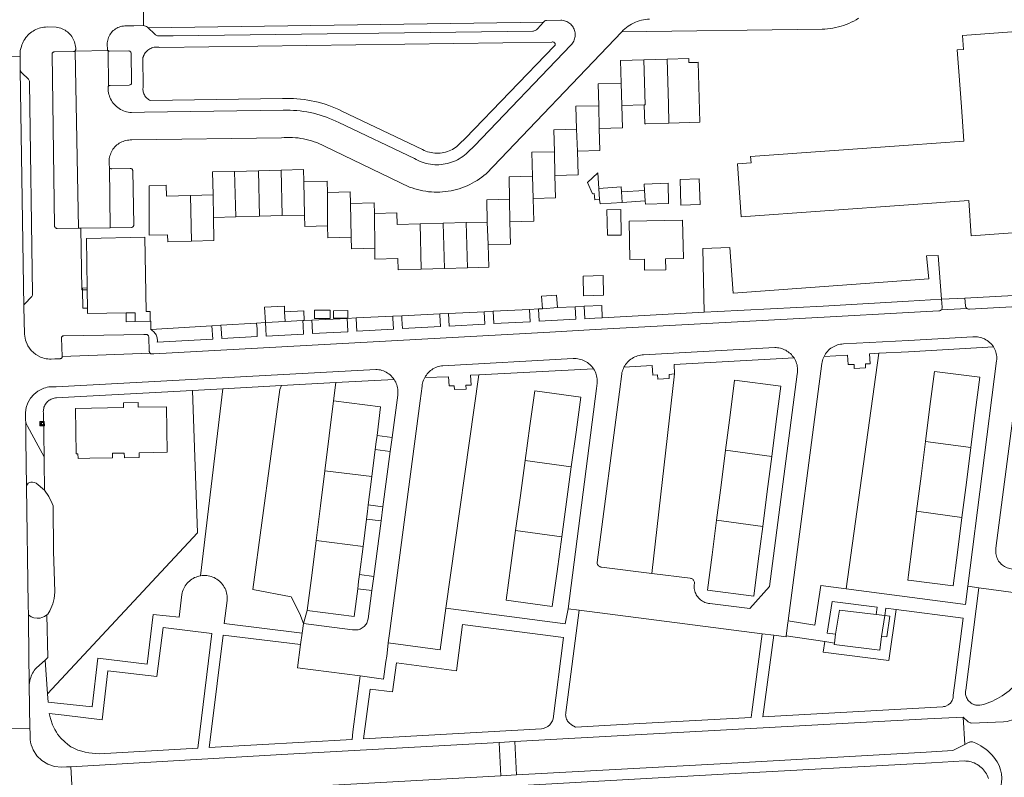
# Model space of a CAD drawing. Header units: metres. Extents: x 89888 to 94270, y 464165 to 468904.
# Tile 145 of 256: x 92305 to 92521, y 466490 to 466656. Entities that reach past the tile are written whole.
import ezdxf

# ---------------------------------------------------------------- set-up
doc = ezdxf.new("R2010")
doc.units = ezdxf.units.M
doc.layers.get('0').update_dxf_attribs({"linetype": 'CONTINUOUS'})
for name, color, linetype, lineweight in [('B_BEBOUWINGSGRENS_0', 251, 'CONTINUOUS', 13), ('B_LUIFEL_1', 251, 'CONTINUOUS', 13), ('B_TUSSENMUUR_0', 251, 'CONTINUOUS', 13), ('Q_TELECOM_KAST_0', 251, 'CONTINUOUS', 13), ('T_CULTUURGRENS_0', 251, 'CONTINUOUS', 13), ('V_WEGGRENS_0', 251, 'CONTINUOUS', 13)]:
    doc.layers.add(name, color=color, linetype=linetype, lineweight=lineweight)

# ---------------------------------------------------------------- blocks, each defined once
blk = doc.blocks.new('Q_TELECOM_KAST')
for points in [[(-0.5, 0.5), (0.5, 0.5), (0.5, -0.5), (-0.5, -0.5)], [(-0.26, 0.26), (0.25, 0.26), (0.25, 0.19), (-0.26, 0.19)], [(-0.26, 0.11), (0.25, 0.11), (0.25, -0.33), (-0.26, -0.33)]]:
    blk.add_lwpolyline(points, close=True)
blk.add_lwpolyline([(-0.44, 0.46), (0.44, 0.46, -0.414214), (0.46, 0.44), (0.46, -0.44, -0.414214), (0.44, -0.46), (-0.44, -0.46, -0.414214), (-0.46, -0.44), (-0.46, 0.44), (-0.46, 0.44), (-0.46, 0.45), (-0.46, 0.45), (-0.46, 0.45), (-0.46, 0.45), (-0.46, 0.45), (-0.46, 0.45), (-0.46, 0.46), (-0.46, 0.46), (-0.46, 0.46), (-0.45, 0.46), (-0.45, 0.46), (-0.45, 0.46), (-0.45, 0.46), (-0.45, 0.46), (-0.45, 0.46), (-0.44, 0.46), (-0.44, 0.46)], format="xyb")
blk.add_circle((-0.18, -0.03), 0.0354)

msp = doc.modelspace()

# ---------------------------------------------------------------- linework, layer by layer
at = {"layer": 'B_BEBOUWINGSGRENS_0'}
for p, q in [((92446.98, 466647.75), (92441.88, 466647.62)), ((92437.01, 466637.58), (92441.94, 466637.72)), ((92357.18, 466623.22), (92351.95, 466623.08)), ((92362.17, 466623.34), (92357.18, 466623.22)), ((92441.99, 466618.89), (92436.98, 466618.58)), ((92347.25, 466617.92), (92342.28, 466617.79)), ((92437.12, 466616.28), (92442.12, 466616.59)), ((92436.78, 466614.73), (92433.76, 466614.68)), ((92347.29, 466612.96), (92352.22, 466613.09)), ((92352.22, 466613.09), (92357.41, 466613.24)), ((92357.41, 466613.24), (92362.38, 466613.37)), ((92362.38, 466613.37), (92367.29, 466613.51)), ((92407.47, 466611.97), (92402.86, 466611.85)), ((92397.79, 466611.72), (92392.73, 466611.59)), ((92402.86, 466611.85), (92397.79, 466611.72)), ((92319.56, 466597.48), (92319.4, 466608.38)), ((92392.97, 466601.62), (92398.06, 466601.76)), ((92398.06, 466601.76), (92403.15, 466601.9)), ((92428.54, 466600.1), (92428.64, 466595.77)), ((92319.56, 466597.07), (92319.56, 466597.48)), ((92319.62, 466593.07), (92319.56, 466597.07)), ((92419.58, 466592.91), (92419.35, 466595.65)), ((92369.49, 466592.59), (92369.5, 466590.76)), ((92373.65, 466592.5), (92373.67, 466590.82)), ((92422.91, 466593.18), (92419.58, 466592.91)), ((92366.96, 466590.33), (92363.06, 466590.12)), ((92367.25, 466590.34), (92366.96, 466590.33)), ((92333.44, 466590.2), (92330.13, 466590.09)), ((92358.76, 466589.9), (92358.71, 466589.9)), ((92363.06, 466590.12), (92358.76, 466589.9)), ((92382.85, 466561.99), (92382.1, 466556.05)), ((92370.82, 466549.67), (92371.78, 466557.34)), ((92382.1, 466556.05), (92381.32, 466549.84)), ((92369.86, 466542), (92370.82, 466549.67)), ((92380.93, 466546.72), (92380.17, 466540.7)), ((92380.17, 466540.7), (92379.4, 466534.52))]:
    msp.add_line(p, q, dxfattribs=at)
for points in [[(92548.27, 466611.41), (92513.79, 466608.93), (92513.23, 466616.71), (92500, 466615.76), (92463.23, 466613.12), (92462.4, 466624.73), (92465.43, 466624.95), (92465.32, 466626.39), (92500, 466628.88), (92512.16, 466629.76), (92511.62, 466637.26), (92511.06, 466645.06), (92510.73, 466649.78), (92512.11, 466649.89), (92511.89, 466652.96), (92522.71, 466653.73)], [(92441.88, 466647.62), (92436.76, 466647.48), (92436.89, 466642.48)], [(92453.76, 466647.05), (92453.59, 466647.04), (92451.75, 466646.99), (92451.73, 466647.87), (92446.98, 466647.75)], [(92447.37, 466633.69), (92454.13, 466633.88), (92453.76, 466647.05)], [(92436.89, 466642.48), (92431.86, 466642.35), (92431.99, 466637.52)], [(92431.99, 466637.52), (92426.94, 466637.39), (92427.07, 466632.35)], [(92432.07, 466632.52), (92437.15, 466632.66), (92437.01, 466637.58)], [(92441.94, 466637.72), (92442.05, 466633.54), (92442.29, 466633.55), (92447.37, 466633.69)], [(92427.07, 466632.35), (92422.1, 466632.22), (92422.22, 466627.41)], [(92427.27, 466627.52), (92432.21, 466627.66), (92432.07, 466632.52)], [(92422.22, 466627.41), (92417.29, 466627.29), (92417.43, 466622.03)], [(92422.32, 466622.22), (92427.41, 466622.36), (92427.27, 466627.52)], [(92351.95, 466623.08), (92347.12, 466622.96), (92347.25, 466617.92)], [(92367.15, 466620.84), (92367.08, 466623.47), (92362.17, 466623.34)], [(92431.96, 466619.35), (92431.74, 466622.74), (92429.5, 466620.68), (92430.59, 466618.19), (92430.95, 466618.23), (92431.07, 466616.86), (92432.14, 466616.94)], [(92372.33, 466618.46), (92372.26, 466620.97), (92367.15, 466620.84)], [(92417.43, 466622.03), (92412.24, 466621.9), (92412.37, 466617)], [(92417.58, 466617.14), (92422.46, 466617.27), (92422.32, 466622.22)], [(92454.2, 466615.81), (92454.03, 466621.43), (92449.82, 466621.3)], [(92449.82, 466621.3), (92449.99, 466615.69), (92454.2, 466615.81)], [(92342.28, 466617.79), (92337.01, 466617.65), (92336.94, 466620.04), (92333.16, 466619.94), (92333.22, 466609.05), (92337.24, 466609.12), (92337.29, 466607.6), (92342.49, 466607.74)], [(92377.44, 466616.07), (92377.38, 466618.59), (92372.33, 466618.46)], [(92436.98, 466618.58), (92436.91, 466619.68), (92431.96, 466619.35)], [(92442.12, 466616.59), (92442.2, 466615.88), (92447.28, 466616.01), (92447.19, 466620.47), (92441.9, 466620.25), (92441.99, 466618.89)], [(92412.37, 466617), (92407.35, 466616.87), (92407.47, 466611.97)], [(92412.44, 466612), (92417.72, 466612.15), (92417.58, 466617.14)], [(92432.14, 466616.94), (92432.24, 466615.97), (92437.12, 466616.28)], [(92382.66, 466613.86), (92382.6, 466616.2), (92377.44, 466616.07)], [(92433.76, 466614.68), (92433.86, 466609.06), (92436.88, 466609.11), (92436.78, 466614.73)], [(92342.49, 466607.74), (92347.43, 466607.88), (92347.29, 466612.96)], [(92367.29, 466613.51), (92367.35, 466610.96), (92372.38, 466611.1)], [(92392.73, 466611.59), (92387.66, 466611.46), (92387.6, 466613.99), (92382.66, 466613.86)], [(92407.69, 466607.01), (92412.58, 466607.14), (92412.44, 466612)], [(92450.57, 466603.98), (92450.39, 466612.37), (92438.62, 466612.15)], [(92438.62, 466612.15), (92438.78, 466603.77), (92441.98, 466603.81), (92442.04, 466601.41), (92446.7, 466601.5), (92446.65, 466603.9), (92450.57, 466603.98)], [(92372.38, 466611.1), (92372.45, 466608.48), (92377.58, 466608.62)], [(92319.4, 466608.38), (92332.25, 466608.62), (92332.56, 466592.33), (92333.4, 466592.35), (92333.42, 466591.38), (92333.44, 466590.2)], [(92377.58, 466608.62), (92377.65, 466606.09), (92382.74, 466606.23)], [(92382.74, 466606.23), (92382.8, 466603.81), (92387.83, 466603.95), (92387.89, 466601.48), (92392.97, 466601.62)], [(92403.15, 466601.9), (92407.83, 466602.03), (92407.69, 466607.01)], [(92428.64, 466595.77), (92433.03, 466595.87), (92432.93, 466600.21), (92428.54, 466600.1)], [(92419.35, 466595.65), (92422.69, 466595.93), (92422.91, 466593.18)], [(92328.1, 466591.99), (92319.64, 466591.88), (92319.62, 466593.07)], [(92358.71, 466589.9), (92358.53, 466593.28), (92362.89, 466593.51), (92362.95, 466592.28)], [(92362.95, 466592.28), (92367.14, 466592.5), (92367.25, 466590.34)], [(92369.5, 466590.76), (92372.95, 466590.77), (92372.94, 466592.61), (92369.49, 466592.59)], [(92373.67, 466590.82), (92376.86, 466590.85), (92376.84, 466592.54), (92373.65, 466592.5)], [(92330.13, 466590.09), (92330.1, 466592.01), (92328.1, 466591.99)], [(92513.69, 466562.44), (92514.67, 466570.12), (92515.66, 466577.89), (92505.7, 466579.16), (92504.72, 466571.48), (92503.74, 466563.8)], [(92469.97, 466560.49), (92470.96, 466568.16), (92471.95, 466575.92), (92461.79, 466577.23), (92460.81, 466569.55), (92459.82, 466561.87)], [(92425.93, 466558.19), (92426.98, 466565.85), (92428.02, 466573.52), (92417.88, 466574.91), (92416.83, 466567.24), (92415.79, 466559.57)], [(92320.12, 466560.07), (92325.12, 466560.15), (92325.12, 466560.24), (92325.1, 466561.18), (92327.73, 466561.23), (92327.74, 466560.33), (92327.75, 466560.21), (92331.01, 466560.26), (92331, 466560.44), (92330.99, 466561.28), (92337.15, 466561.39), (92336.97, 466571.39), (92330.8, 466571.28), (92330.79, 466572.31), (92327.53, 466572.26), (92327.54, 466571.22), (92316.98, 466571.04), (92317.15, 466561.04), (92317.55, 466561.05), (92317.57, 466560.02), (92320.12, 466560.07)], [(92371.78, 466557.34), (92372.75, 466565.02), (92373.71, 466572.69)], [(92373.71, 466572.69), (92384.03, 466571.39), (92383.24, 466565.11)], [(92383.24, 466565.11), (92383.06, 466563.72), (92382.85, 466561.99)], [(92503.74, 466563.8), (92502.76, 466556.12), (92501.78, 466548.45)], [(92511.73, 466547.09), (92512.71, 466554.77), (92513.69, 466562.44)], [(92459.82, 466561.87), (92458.84, 466554.2), (92457.85, 466546.52)], [(92468, 466545.13), (92468.99, 466552.81), (92469.97, 466560.49)], [(92415.79, 466559.57), (92414.74, 466551.9), (92413.69, 466544.23)], [(92423.84, 466542.85), (92424.88, 466550.52), (92425.93, 466558.19)], [(92381.32, 466549.84), (92381.14, 466548.37), (92380.93, 466546.72)], [(92501.78, 466548.45), (92500.8, 466540.77), (92500, 466534.47), (92499.85, 466533.32), (92500, 466533.3), (92509.82, 466532.05), (92510.75, 466539.41), (92511.73, 466547.09)], [(92457.85, 466546.52), (92456.87, 466538.84), (92455.88, 466531.12), (92466.03, 466529.82), (92467.01, 466537.45), (92468, 466545.13)], [(92413.69, 466544.23), (92412.65, 466536.56), (92411.6, 466528.89), (92421.74, 466527.51), (92422.79, 466535.18), (92423.84, 466542.85)], [(92367.93, 466526.65), (92368.89, 466534.33), (92369.86, 466542)], [(92379.4, 466534.52), (92379.21, 466533.03), (92379.01, 466531.44)], [(92379.01, 466531.44), (92378.24, 466525.35), (92367.93, 466526.65)]]:
    msp.add_lwpolyline(points, dxfattribs=at)
at = {"layer": 'B_LUIFEL_1'}
for points in [[(92319.56, 466597.48), (92318.52, 466597.43), (92318.53, 466597.08)], [(92318.53, 466597.08), (92318.58, 466593.04), (92319.62, 466593.07)], [(92328.1, 466591.99), (92328.12, 466590.07), (92330.13, 466590.09)]]:
    msp.add_lwpolyline(points, dxfattribs=at)
at = {"layer": 'B_TUSSENMUUR_0'}
for p, q in [((92436.89, 466642.48), (92437.01, 466637.58)), ((92431.99, 466637.52), (92432.07, 466632.52)), ((92427.07, 466632.35), (92427.27, 466627.52)), ((92422.22, 466627.41), (92422.32, 466622.22)), ((92351.95, 466623.08), (92352.22, 466613.09)), ((92357.18, 466623.22), (92357.41, 466613.24)), ((92362.17, 466623.34), (92362.38, 466613.37)), ((92367.15, 466620.84), (92367.29, 466613.51)), ((92417.43, 466622.03), (92417.58, 466617.14)), ((92372.33, 466618.46), (92372.38, 466611.1)), ((92431.96, 466619.35), (92432.14, 466616.94)), ((92436.98, 466618.58), (92437.12, 466616.28)), ((92441.99, 466618.89), (92442.12, 466616.59)), ((92342.28, 466617.79), (92342.49, 466607.74)), ((92347.25, 466617.92), (92347.29, 466612.96)), ((92412.37, 466617), (92412.44, 466612)), ((92377.44, 466616.07), (92377.58, 466608.62)), ((92382.66, 466613.86), (92382.74, 466606.23)), ((92407.47, 466611.97), (92407.69, 466607.01)), ((92392.73, 466611.59), (92392.97, 466601.62)), ((92397.79, 466611.72), (92398.06, 466601.76)), ((92402.86, 466611.85), (92403.15, 466601.9)), ((92362.95, 466592.28), (92363.06, 466590.12)), ((92503.74, 466563.8), (92513.69, 466562.44)), ((92459.82, 466561.87), (92469.97, 466560.49)), ((92415.79, 466559.57), (92425.93, 466558.19)), ((92371.78, 466557.34), (92382.1, 466556.05)), ((92501.78, 466548.45), (92511.73, 466547.09)), ((92468, 466545.13), (92457.85, 466546.52)), ((92413.69, 466544.23), (92423.84, 466542.85)), ((92369.86, 466542), (92380.17, 466540.7))]:
    msp.add_line(p, q, dxfattribs=at)
for points in [[(92441.88, 466647.62), (92442.17, 466637.72), (92441.94, 466637.72)], [(92447.37, 466633.69), (92447.26, 466637.86), (92446.98, 466647.75)]]:
    msp.add_lwpolyline(points, dxfattribs=at)
at = {"layer": 'T_CULTUURGRENS_0'}
for p, q in [((92486.3, 466531.41), (92493.52, 466583.13)), ((92405.59, 466578.41), (92398.37, 466527.17)), ((92443.61, 466534.78), (92448.6, 466578.6)), ((92349.36, 466575.33), (92344.47, 466534.28)), ((92374.21, 466576.69), (92373.71, 466572.69)), ((92367.93, 466526.65), (92367.08, 466523.81))]:
    msp.add_line(p, q, dxfattribs=at)
for points in [[(92362.26, 466576.03), (92361.92, 466575.21), (92355.99, 466531.24), (92364.41, 466529.68), (92366.28, 466525.94), (92367.08, 466523.81)], [(92481.62, 466519.82), (92481.28, 466517.51), (92495.71, 466515.66), (92497.29, 466526.85)]]:
    msp.add_lwpolyline(points, dxfattribs=at)
at = {"layer": 'V_WEGGRENS_0'}
for p, q in [((92331.96, 466655.1), (92331.86, 466662.09)), ((92332.99, 466654.64), (92419.85, 466655.9)), ((92316.9, 466649.52), (92324.16, 466649.62)), ((92317.66, 466610.64), (92316.9, 466649.52)), ((92324.16, 466649.62), (92324.29, 466641.85)), ((92298.83, 466648.3), (92304.83, 466648.39)), ((92304.83, 466648.39), (92304.86, 466645.41)), ((92304.86, 466645.41), (92305.63, 466593.34)), ((92324.46, 466624.02), (92324.62, 466610.71)), ((92318.17, 466610.65), (92317.66, 466610.64)), ((92318.17, 466610.65), (92324.62, 466610.71)), ((92319.56, 466597.07), (92318.53, 466597.08)), ((92546.93, 466597.09), (92512.4, 466595.22)), ((92512.4, 466595.22), (92507.28, 466594.99)), ((92408.74, 466592.38), (92416.77, 466592.77)), ((92418.7, 466592.87), (92416.77, 466592.77)), ((92418.7, 466592.87), (92419.58, 466592.91)), ((92422.91, 466593.18), (92426.81, 466593.36)), ((92428.77, 466593.46), (92426.81, 466593.36)), ((92428.77, 466593.46), (92432.61, 466593.64)), ((92432.61, 466593.64), (92432.74, 466590.92)), ((92507.22, 466592.7), (92512.84, 466593)), ((92368.93, 466590.42), (92367.25, 466590.34)), ((92368.93, 466590.42), (92376.7, 466590.81)), ((92378.67, 466590.9), (92376.7, 466590.81)), ((92378.67, 466590.9), (92386.71, 466591.3)), ((92388.69, 466591.39), (92386.71, 466591.3)), ((92388.69, 466591.39), (92397.02, 466591.8)), ((92398.98, 466591.9), (92397.02, 466591.8)), ((92398.98, 466591.9), (92406.8, 466592.28)), ((92408.74, 466592.38), (92406.8, 466592.28)), ((92432.74, 466590.92), (92431.11, 466590.84)), ((92455.13, 466592.15), (92432.74, 466590.92)), ((92333.55, 466588.34), (92346.99, 466589.17)), ((92348.93, 466589.29), (92346.99, 466589.17)), ((92348.93, 466589.29), (92356.8, 466589.78)), ((92358.71, 466589.9), (92356.8, 466589.78)), ((92314.08, 466582.46), (92333.38, 466583.17)), ((92448.55, 466580.7), (92474.85, 466582.11)), ((92481.46, 466582.46), (92486.61, 466582.74)), ((92491.42, 466583.01), (92493.52, 466583.13)), ((92405.59, 466578.41), (92430.83, 466579.71)), ((92437.5, 466580.09), (92443.71, 466580.45)), ((92448.6, 466578.6), (92448.55, 466580.7)), ((92519.37, 466581.48), (92513.02, 466531.98)), ((92374.21, 466576.69), (92387.02, 466577.39)), ((92393.73, 466577.81), (92398.97, 466577.97)), ((92403.81, 466578.32), (92405.59, 466578.41)), ((92342.69, 466574.97), (92349.36, 466575.33)), ((92349.36, 466575.33), (92362.26, 466576.03)), ((92362.26, 466576.03), (92374.21, 466576.69)), ((92431.45, 466575.4), (92425.21, 466527.04)), ((92387.8, 466573.92), (92386.57, 466564.67)), ((92386.57, 466564.67), (92383.24, 466565.11)), ((92386.16, 466561.58), (92386.57, 466564.67)), ((92382.85, 466561.99), (92386.16, 466561.58)), ((92386.16, 466561.58), (92384.55, 466549.44)), ((92384.55, 466549.44), (92381.32, 466549.84)), ((92384.13, 466546.32), (92384.55, 466549.44)), ((92380.93, 466546.72), (92384.13, 466546.32)), ((92384.13, 466546.32), (92382.52, 466534.13)), ((92382.52, 466534.13), (92379.4, 466534.52)), ((92382.1, 466531.02), (92382.52, 466534.13)), ((92513.02, 466531.98), (92512.51, 466527.96)), ((92513.02, 466531.98), (92515.49, 466531.64)), ((92379.01, 466531.44), (92382.1, 466531.02)), ((92512.51, 466527.96), (92486.3, 466531.41)), ((92424.6, 466523.69), (92398.37, 466527.17)), ((92425.21, 466527.04), (92424.6, 466523.69)), ((92425.21, 466527.04), (92427.66, 466526.73)), ((92427.66, 466526.73), (92467.85, 466521.53)), ((92492.88, 466525.76), (92494.77, 466525.53)), ((92494.77, 466525.53), (92494.1, 466520.92)), ((92497.29, 466526.85), (92512.04, 466524.95)), ((92367.08, 466523.81), (92366.79, 466521.68)), ((92366.45, 466519.16), (92366.79, 466521.68)), ((92470.4, 466521.21), (92467.85, 466521.53)), ((92468, 466503.33), (92470.4, 466521.21)), ((92483.72, 466519.51), (92483.98, 466521.42)), ((92385.69, 466519.44), (92385.37, 466516.62)), ((92385.71, 466519.54), (92385.69, 466519.44)), ((92473.13, 466521.05), (92481.62, 466519.82)), ((92481.62, 466519.82), (92483.72, 466519.51)), ((92310.86, 466508.33), (92310.36, 466515.76)), ((92385.37, 466516.62), (92385.2, 466515.42)), ((92306.84, 466510.35), (92306.98, 466500.76)), ((92310.99, 466506.48), (92310.86, 466508.33)), ((92311.23, 466504), (92314.53, 466503.63)), ((92512.04, 466503.25), (92512.41, 466497.24)), ((92306.98, 466500.76), (92301.04, 466500.66)), ((92306.98, 466500.76), (92307.01, 466499.78)), ((92419.39, 466500.65), (92380.3, 466498.49)), ((92377.75, 466498.34), (92346.36, 466496.57)), ((92413.54, 466497.84), (92410.08, 466497.64)), ((92410.08, 466497.64), (92410.47, 466490.36)), ((92413.89, 466490.55), (92413.54, 466497.84)), ((92316.28, 466487.1), (92315.98, 466492.34)), ((92410.47, 466490.36), (92413.89, 466490.55))]:
    msp.add_line(p, q, dxfattribs=at)
for points in [[(92332.99, 466654.64), (92334.38, 466653.27), (92334.48, 466653.16), (92334.6, 466653.07), (92334.73, 466652.99), (92334.87, 466652.92), (92335.01, 466652.88), (92335.16, 466652.84), (92335.31, 466652.84), (92335.46, 466652.84), (92338.49, 466652.88), (92417.46, 466653.91), (92417.63, 466653.92), (92417.79, 466653.96), (92417.96, 466654.02), (92418.11, 466654.09), (92418.25, 466654.18), (92418.38, 466654.29), (92418.5, 466654.42), (92419.85, 466655.9)], [(92419.85, 466655.9), (92419.93, 466656), (92420.03, 466656.08), (92420.13, 466656.15), (92420.25, 466656.2), (92420.38, 466656.23), (92420.5, 466656.25), (92423.6, 466656.28)], [(92425.83, 466650.84), (92426.02, 466651.04), (92426.18, 466651.25), (92426.33, 466651.47), (92426.46, 466651.71), (92426.57, 466651.95), (92426.66, 466652.21), (92426.73, 466652.47), (92426.77, 466652.73), (92426.79, 466653), (92426.79, 466653.27), (92426.76, 466653.53), (92426.72, 466653.8), (92426.65, 466654.06), (92426.55, 466654.31), (92426.44, 466654.56), (92426.31, 466654.79), (92426.16, 466655.01), (92425.99, 466655.22), (92425.8, 466655.41), (92425.6, 466655.59), (92425.38, 466655.75), (92425.15, 466655.89), (92424.91, 466656), (92424.66, 466656.1), (92424.4, 466656.18), (92424.14, 466656.23), (92423.87, 466656.27), (92423.6, 466656.28)], [(92437.01, 466653.77), (92481, 466654.33), (92481.61, 466654.35), (92482.21, 466654.4), (92482.81, 466654.47), (92483.41, 466654.56), (92484, 466654.67), (92484.59, 466654.81), (92485.18, 466654.97), (92485.75, 466655.16), (92486.32, 466655.36), (92486.88, 466655.59), (92487.43, 466655.84), (92487.98, 466656.11), (92488.51, 466656.41), (92489.03, 466656.72)], [(92437.01, 466653.77), (92437.33, 466654.09), (92437.67, 466654.4), (92438.02, 466654.69), (92438.4, 466654.96), (92438.78, 466655.22), (92439.18, 466655.45), (92439.58, 466655.66), (92440, 466655.85), (92440.43, 466656.02), (92440.86, 466656.16), (92441.31, 466656.28), (92441.76, 466656.38), (92442.21, 466656.46), (92442.66, 466656.51), (92443.12, 466656.54)], [(92304.83, 466648.39), (92304.83, 466649.37), (92304.86, 466649.61), (92305.12, 466650.52), (92305.23, 466650.87), (92305.36, 466651.21), (92305.51, 466651.54), (92305.68, 466651.86), (92305.88, 466652.16), (92306.09, 466652.46), (92306.31, 466652.74), (92306.56, 466653.01), (92306.82, 466653.27), (92307.09, 466653.5), (92307.38, 466653.72), (92307.68, 466653.92), (92308, 466654.1), (92308.32, 466654.27), (92308.66, 466654.41), (92309, 466654.53), (92309.35, 466654.63), (92309.7, 466654.71), (92310.06, 466654.77), (92310.42, 466654.8), (92310.79, 466654.81), (92312.79, 466654.77), (92313.12, 466654.71), (92313.45, 466654.64), (92313.78, 466654.53), (92314.09, 466654.41), (92314.4, 466654.27), (92314.7, 466654.1), (92314.98, 466653.91), (92315.25, 466653.71), (92315.51, 466653.48), (92315.75, 466653.24), (92315.97, 466652.99), (92316.17, 466652.72), (92316.36, 466652.43), (92316.52, 466652.13), (92316.67, 466651.82), (92316.79, 466651.51), (92316.89, 466651.18), (92316.96, 466650.85), (92317.02, 466650.52), (92317.05, 466650.18), (92317.05, 466649.87), (92317.04, 466649.79), (92317.02, 466649.72), (92316.99, 466649.65), (92316.95, 466649.58), (92316.9, 466649.52)], [(92324.16, 466649.62), (92324.1, 466649.67), (92324.06, 466649.74), (92324.03, 466649.81), (92324.01, 466649.88), (92324, 466649.96), (92323.99, 466650.99), (92323.99, 466651.3), (92324.03, 466651.61), (92324.08, 466651.91), (92324.16, 466652.21), (92324.26, 466652.5), (92324.38, 466652.78), (92324.53, 466653.05), (92324.7, 466653.31), (92324.88, 466653.56), (92325.09, 466653.79), (92325.31, 466654.01), (92325.54, 466654.2), (92325.79, 466654.38), (92326.06, 466654.54), (92326.33, 466654.68), (92326.62, 466654.79), (92326.91, 466654.89), (92327.21, 466654.96), (92327.52, 466655), (92327.83, 466655.03), (92327.99, 466655.03), (92329.82, 466655.06), (92331.96, 466655.1)], [(92325.64, 466628.45), (92325.87, 466628.67), (92326.11, 466628.89), (92326.36, 466629.08), (92326.62, 466629.26), (92326.9, 466629.42), (92327.18, 466629.56), (92327.48, 466629.68), (92327.78, 466629.79), (92328.09, 466629.87), (92328.4, 466629.93), (92328.72, 466629.97), (92329.03, 466629.99), (92329.35, 466629.99), (92362.27, 466630.46), (92362.88, 466630.51), (92363.48, 466630.54), (92364.09, 466630.55), (92364.7, 466630.53), (92365.3, 466630.49), (92365.91, 466630.43), (92366.51, 466630.35), (92367.11, 466630.25), (92367.71, 466630.12), (92368.3, 466629.97), (92368.88, 466629.8), (92369.46, 466629.61), (92370.03, 466629.4), (92370.59, 466629.17), (92371.14, 466628.91), (92371.68, 466628.64), (92390.36, 466619.66), (92390.94, 466619.45), (92391.53, 466619.26), (92392.13, 466619.09), (92392.73, 466618.94), (92393.34, 466618.82), (92393.95, 466618.71), (92394.56, 466618.63), (92395.18, 466618.58), (92395.8, 466618.55), (92396.42, 466618.54), (92397.04, 466618.55), (92397.66, 466618.59), (92398.27, 466618.65), (92398.89, 466618.73), (92399.5, 466618.84), (92400.1, 466618.97), (92400.7, 466619.12), (92401.3, 466619.29), (92401.88, 466619.49), (92402.46, 466619.71), (92403.04, 466619.95), (92403.6, 466620.21), (92404.15, 466620.49), (92404.69, 466620.79), (92405.22, 466621.11), (92405.74, 466621.46), (92406.24, 466621.82), (92406.73, 466622.2), (92407.2, 466622.59), (92437.01, 466653.77)], [(92331.96, 466655.1), (92332.19, 466655.05), (92332.4, 466654.98), (92332.61, 466654.89), (92332.81, 466654.77), (92332.99, 466654.64)], [(92331.95, 466648.45), (92332.06, 466648.69), (92332.19, 466648.91), (92332.34, 466649.13), (92332.5, 466649.33), (92332.68, 466649.52), (92332.87, 466649.69), (92333.08, 466649.84), (92333.3, 466649.98), (92333.53, 466650.1), (92333.77, 466650.2), (92334.01, 466650.28), (92334.27, 466650.34), (92334.52, 466650.38), (92334.78, 466650.4), (92335.04, 466650.39), (92335.3, 466650.37), (92335.55, 466650.32), (92421.65, 466651.48), (92421.76, 466651.51), (92421.87, 466651.52), (92421.98, 466651.5), (92422.08, 466651.47), (92422.17, 466651.41), (92422.25, 466651.34), (92422.31, 466651.25)], [(92422.31, 466651.25), (92422.36, 466651.15), (92422.38, 466651.04), (92422.38, 466650.93), (92422.36, 466650.83), (92422.32, 466650.72), (92422.26, 466650.63), (92422.18, 466650.56), (92402.68, 466630.4), (92401.39, 466629.12), (92401.1, 466628.84), (92400.79, 466628.58), (92400.48, 466628.34), (92400.14, 466628.12), (92399.8, 466627.91), (92399.44, 466627.73), (92399.08, 466627.57), (92398.7, 466627.43), (92398.32, 466627.31), (92397.93, 466627.22), (92397.54, 466627.15), (92397.14, 466627.1), (92396.74, 466627.07), (92396.34, 466627.07), (92395.94, 466627.09), (92395.54, 466627.14), (92395.15, 466627.21), (92394.76, 466627.3), (92394.37, 466627.41), (92394, 466627.55), (92393.63, 466627.71), (92393.27, 466627.89), (92375.55, 466636.32), (92374.83, 466636.66), (92374.11, 466636.98), (92373.37, 466637.29), (92372.63, 466637.56), (92371.88, 466637.82), (92371.12, 466638.05), (92370.35, 466638.26), (92369.58, 466638.45), (92368.8, 466638.61), (92368.02, 466638.76), (92367.23, 466638.87), (92366.44, 466638.97), (92365.65, 466639.03), (92364.86, 466639.08), (92364.07, 466639.1), (92363.27, 466639.1), (92362.48, 466639.07), (92333.49, 466638.67), (92333.28, 466638.76), (92333.07, 466638.88), (92332.88, 466639.01), (92332.7, 466639.16), (92332.54, 466639.32), (92332.38, 466639.5), (92332.25, 466639.69), (92332.13, 466639.89)], [(92316.9, 466649.52), (92316.84, 466649.47), (92316.77, 466649.44), (92316.7, 466649.41), (92316.63, 466649.39), (92316.55, 466649.39), (92312.37, 466649.32), (92312.28, 466649.32), (92312.18, 466649.29), (92312.1, 466649.25), (92312.02, 466649.18), (92311.96, 466649.11), (92311.91, 466649.02), (92311.89, 466648.93), (92311.89, 466648.83), (92312.41, 466611.1), (92312.42, 466611), (92312.45, 466610.9), (92312.5, 466610.81), (92312.57, 466610.72), (92312.65, 466610.66), (92312.74, 466610.61), (92312.84, 466610.57), (92312.94, 466610.56), (92317.66, 466610.64)], [(92324.16, 466649.62), (92324.22, 466649.57), (92324.28, 466649.53), (92324.36, 466649.5), (92324.43, 466649.49), (92324.51, 466649.49), (92328.69, 466649.57), (92328.8, 466649.55), (92328.91, 466649.51), (92329.01, 466649.44), (92329.09, 466649.36), (92329.15, 466649.27), (92329.2, 466649.16), (92329.22, 466649.05), (92329.34, 466642.67), (92329.34, 466642.55), (92329.32, 466642.44), (92329.28, 466642.34), (92329.22, 466642.25), (92329.14, 466642.17), (92329.04, 466642.11), (92328.93, 466642.07), (92328.82, 466642.06), (92324.63, 466641.98), (92324.56, 466641.97), (92324.48, 466641.96), (92324.41, 466641.93), (92324.35, 466641.9), (92324.29, 466641.85)], [(92332.16, 466636.08), (92362.65, 466636.51), (92363.39, 466636.52), (92364.14, 466636.52), (92364.88, 466636.49), (92365.62, 466636.44), (92366.37, 466636.36), (92367.1, 466636.27), (92367.84, 466636.15), (92368.57, 466636.01), (92369.3, 466635.85), (92370.02, 466635.67), (92370.74, 466635.47), (92371.44, 466635.24), (92372.15, 466634.99), (92372.84, 466634.73), (92373.53, 466634.44), (92374.21, 466634.13), (92374.87, 466633.8), (92391.45, 466625.91), (92391.86, 466625.68), (92392.28, 466625.47), (92392.71, 466625.28), (92393.15, 466625.11), (92393.6, 466624.96), (92394.05, 466624.84), (92394.51, 466624.74), (92394.98, 466624.66), (92395.44, 466624.6), (92395.91, 466624.56), (92396.38, 466624.55), (92396.85, 466624.56), (92397.32, 466624.59), (92397.79, 466624.65), (92398.25, 466624.72), (92398.71, 466624.82), (92399.17, 466624.95), (92399.62, 466625.09), (92400.06, 466625.25), (92400.49, 466625.44), (92400.91, 466625.65), (92401.32, 466625.87), (92401.73, 466626.12), (92402.12, 466626.39), (92402.49, 466626.67), (92402.85, 466626.97), (92403.2, 466627.29), (92404.64, 466628.7), (92425.83, 466650.84)], [(92332.13, 466639.89), (92332.03, 466640.1), (92331.95, 466640.32), (92331.88, 466640.55), (92331.84, 466640.78), (92331.82, 466641.01), (92331.82, 466641.24), (92331.84, 466641.48), (92331.88, 466641.71), (92331.81, 466648), (92331.83, 466648.09), (92331.86, 466648.18), (92331.89, 466648.27), (92331.92, 466648.36), (92331.95, 466648.45)], [(92305.63, 466593.34), (92305.65, 466593.49), (92305.69, 466593.65), (92305.75, 466593.8), (92305.83, 466593.94), (92305.92, 466594.07), (92307.28, 466595.49), (92307.38, 466595.62), (92307.46, 466595.75), (92307.53, 466595.9), (92307.56, 466596.06), (92307.58, 466596.22), (92306.92, 466642.64), (92306.91, 466642.78), (92306.87, 466642.93), (92306.82, 466643.06), (92306.74, 466643.19), (92306.65, 466643.31), (92305.18, 466644.72), (92305.1, 466644.85), (92305.02, 466644.98), (92304.96, 466645.12), (92304.9, 466645.26), (92304.86, 466645.41)], [(92324.29, 466641.85), (92324.24, 466641.79), (92324.2, 466641.73), (92324.17, 466641.66), (92324.15, 466641.58), (92324.15, 466641.51), (92324.18, 466641.05), (92324.21, 466640.7), (92324.26, 466640.35), (92324.35, 466640), (92324.45, 466639.66), (92324.57, 466639.32), (92324.72, 466639), (92324.89, 466638.68), (92325.08, 466638.38), (92325.29, 466638.09), (92325.52, 466637.82), (92325.76, 466637.56)], [(92325.76, 466637.56), (92326.02, 466637.32), (92326.3, 466637.1), (92326.6, 466636.89), (92326.9, 466636.71), (92327.22, 466636.54), (92327.55, 466636.4), (92327.88, 466636.28), (92328.23, 466636.19), (92328.57, 466636.11), (92328.93, 466636.06), (92329.28, 466636.04), (92332.16, 466636.08)], [(92324.46, 466624.02), (92324.41, 466624.62), (92324.39, 466624.94), (92324.38, 466625.26), (92324.39, 466625.58), (92324.43, 466625.89), (92324.49, 466626.21), (92324.56, 466626.52), (92324.66, 466626.82), (92324.78, 466627.12), (92324.91, 466627.4), (92325.07, 466627.68), (92325.24, 466627.95), (92325.44, 466628.2), (92325.64, 466628.45)], [(92324.62, 466610.71), (92329.31, 466610.78), (92329.41, 466610.79), (92329.51, 466610.83), (92329.59, 466610.88), (92329.67, 466610.95), (92329.73, 466611.03), (92329.77, 466611.12), (92329.79, 466611.22), (92329.8, 466611.32), (92329.6, 466623.25), (92329.56, 466623.36), (92329.51, 466623.47), (92329.44, 466623.56), (92329.35, 466623.63), (92329.25, 466623.69), (92329.14, 466623.73), (92329.03, 466623.75), (92324.98, 466623.66), (92324.87, 466623.67), (92324.76, 466623.7), (92324.66, 466623.76), (92324.58, 466623.83), (92324.51, 466623.92), (92324.46, 466624.02)], [(92318.53, 466597.08), (92318.36, 466597.08), (92318.17, 466610.65)], [(92455.13, 466592.15), (92454.85, 466606.15), (92460.77, 466606.41), (92461.45, 466596.38), (92504.47, 466599.49), (92503.94, 466604.51), (92506.52, 466604.62), (92507.28, 466594.99)], [(92507.28, 466594.99), (92500, 466594.58), (92481.23, 466593.52), (92458.11, 466592.31), (92455.13, 466592.15)], [(92507.22, 466592.7), (92507.3, 466592.8), (92507.36, 466592.91), (92507.4, 466593.03), (92507.42, 466593.15), (92507.43, 466593.28), (92507.28, 466594.99)], [(92512.4, 466595.22), (92512.53, 466593.54), (92512.56, 466593.41), (92512.6, 466593.29), (92512.66, 466593.18), (92512.74, 466593.08), (92512.84, 466593)], [(92512.84, 466593), (92512.94, 466592.93), (92513.06, 466592.87), (92513.18, 466592.84), (92513.3, 466592.82), (92513.43, 466592.83), (92557.13, 466595.21), (92558.85, 466595.26)], [(92305.63, 466593.34), (92305.78, 466587.33), (92306, 466586.02), (92306.51, 466584.8), (92307.28, 466583.73), (92308.28, 466582.86), (92309.45, 466582.24), (92309.81, 466582.11), (92310.19, 466582.02), (92310.55, 466581.94), (92310.91, 466581.89), (92311.27, 466581.85), (92311.64, 466581.84), (92312.44, 466581.89)], [(92416.77, 466592.77), (92416.87, 466590.07), (92408.88, 466589.66), (92408.74, 466592.38)], [(92426.81, 466593.36), (92426.94, 466590.64), (92418.83, 466590.18), (92418.7, 466592.87)], [(92431.11, 466590.84), (92428.88, 466590.73), (92428.77, 466593.46)], [(92431.16, 466588.33), (92481.5, 466591.09), (92500, 466592.09), (92506.65, 466592.46), (92506.78, 466592.47), (92506.9, 466592.5), (92507.02, 466592.54), (92507.12, 466592.61), (92507.22, 466592.7)], [(92366.96, 466590.33), (92367.01, 466589.27), (92367.12, 466587.35), (92358.9, 466586.88), (92358.83, 466588.51), (92358.76, 466589.9)], [(92376.7, 466590.81), (92376.76, 466589.56), (92376.85, 466587.86), (92369.06, 466587.45), (92368.99, 466589.28), (92368.93, 466590.42)], [(92386.71, 466591.3), (92386.73, 466590.86), (92386.86, 466588.45), (92378.8, 466588.01), (92378.75, 466589.22), (92378.67, 466590.9)], [(92397.02, 466591.8), (92397.04, 466591.54), (92397.16, 466589.02), (92388.84, 466588.55), (92388.72, 466590.66), (92388.69, 466591.39)], [(92406.8, 466592.28), (92406.93, 466589.52), (92399.09, 466589.13), (92398.98, 466591.9)], [(92333.38, 466583.17), (92333.44, 466583.12), (92333.51, 466583.08), (92333.59, 466583.05), (92333.66, 466583.04), (92333.74, 466583.04), (92334.19, 466583.04), (92421.19, 466587.78), (92431.16, 466588.33)], [(92333.55, 466588.34), (92333.52, 466590.22), (92333.44, 466590.2)], [(92334.97, 466585.58), (92334.99, 466585.82), (92335, 466586.06), (92334.98, 466586.29), (92334.95, 466586.53), (92334.89, 466586.76), (92334.81, 466586.98), (92334.71, 466587.2), (92334.59, 466587.4), (92334.46, 466587.59), (92334.3, 466587.78), (92334.13, 466587.94), (92333.95, 466588.09), (92333.76, 466588.23), (92333.55, 466588.34)], [(92346.99, 466589.17), (92347.17, 466586.25), (92334.97, 466585.58)], [(92356.8, 466589.78), (92356.88, 466588.51), (92356.95, 466586.82), (92349.13, 466586.36), (92348.98, 466588.55), (92348.93, 466589.29)], [(92333.09, 466586.78), (92333.07, 466586.89), (92333.03, 466586.98), (92332.97, 466587.06), (92332.9, 466587.14), (92332.81, 466587.19), (92332.72, 466587.23), (92332.62, 466587.26), (92332.52, 466587.26), (92332.02, 466587.26), (92314.42, 466586.99), (92314.33, 466586.98), (92314.23, 466586.95), (92314.15, 466586.91), (92314.07, 466586.85), (92314.01, 466586.77), (92313.96, 466586.69), (92313.93, 466586.59), (92313.93, 466586.5), (92314.08, 466582.46)], [(92333.38, 466583.17), (92333.32, 466583.23), (92333.28, 466583.3), (92333.25, 466583.37), (92333.23, 466583.45), (92333.22, 466583.53), (92333.09, 466586.78)], [(92518.68, 466584.53), (92518.5, 466584.8), (92518.29, 466585.07), (92518.07, 466585.31), (92517.83, 466585.54), (92517.58, 466585.76), (92517.31, 466585.95), (92517.02, 466586.13), (92516.73, 466586.28), (92516.42, 466586.42), (92516.11, 466586.53), (92515.79, 466586.62), (92515.46, 466586.69), (92515.13, 466586.73), (92514.8, 466586.76), (92514.47, 466586.75), (92514.13, 466586.73), (92500, 466585.97), (92485.71, 466585.19), (92485.38, 466585.17), (92485.05, 466585.13), (92484.73, 466585.06), (92484.41, 466584.98), (92484.09, 466584.87), (92483.79, 466584.74), (92483.49, 466584.59), (92483.21, 466584.42)], [(92473.03, 466583.79), (92472.74, 466583.93), (92472.46, 466584.05), (92472.16, 466584.16), (92471.86, 466584.24), (92471.55, 466584.31), (92471.24, 466584.35), (92470.93, 466584.38), (92470.61, 466584.38), (92441.8, 466582.8), (92441.46, 466582.78), (92441.13, 466582.74), (92440.81, 466582.67), (92440.49, 466582.58), (92440.17, 466582.47), (92439.87, 466582.34), (92439.57, 466582.2), (92439.28, 466582.03), (92439.01, 466581.84), (92438.74, 466581.64), (92438.49, 466581.41), (92438.26, 466581.18), (92438.04, 466580.92), (92437.84, 466580.66), (92437.66, 466580.38), (92437.5, 466580.09)], [(92474.85, 466582.11), (92474.68, 466582.37), (92474.48, 466582.61), (92474.27, 466582.85), (92474.05, 466583.07), (92473.81, 466583.27), (92473.56, 466583.46), (92473.3, 466583.64), (92473.03, 466583.79)], [(92481.46, 466582.46), (92481.62, 466582.75), (92481.79, 466583.03), (92481.99, 466583.3), (92482.2, 466583.56), (92482.43, 466583.8), (92482.67, 466584.02), (92482.93, 466584.23), (92483.21, 466584.42)], [(92493.52, 466583.13), (92500, 466583.49), (92518.68, 466584.53)], [(92518.68, 466584.53), (92518.84, 466584.25), (92518.98, 466583.97), (92519.1, 466583.67), (92519.21, 466583.37), (92519.29, 466583.06), (92519.35, 466582.75), (92519.38, 466582.43), (92519.4, 466582.12), (92519.4, 466581.8), (92519.37, 466581.48)], [(92312.44, 466581.89), (92313.64, 466581.95), (92313.74, 466581.97), (92313.84, 466582.01), (92313.92, 466582.08), (92313.99, 466582.16), (92314.04, 466582.25), (92314.07, 466582.35), (92314.08, 466582.46)], [(92430.83, 466579.71), (92430.64, 466579.98), (92430.43, 466580.23), (92430.21, 466580.48), (92429.98, 466580.7), (92429.72, 466580.91), (92429.46, 466581.11), (92429.18, 466581.28), (92428.89, 466581.44), (92428.59, 466581.58), (92428.29, 466581.7), (92427.97, 466581.79), (92427.65, 466581.87), (92427.33, 466581.92), (92427, 466581.96), (92426.67, 466581.97), (92426.34, 466581.96), (92397.73, 466580.42), (92397.4, 466580.38), (92397.07, 466580.32), (92396.75, 466580.24), (92396.44, 466580.14), (92396.13, 466580.02), (92395.83, 466579.87), (92395.54, 466579.71), (92395.26, 466579.53), (92395, 466579.33), (92394.74, 466579.11), (92394.51, 466578.88), (92394.29, 466578.63), (92394.08, 466578.37), (92393.9, 466578.1), (92393.73, 466577.81)], [(92474.85, 466582.11), (92475.02, 466581.82), (92475.18, 466581.53), (92475.31, 466581.22), (92475.42, 466580.9), (92475.51, 466580.58), (92475.57, 466580.25), (92475.62, 466579.92), (92475.64, 466579.59), (92475.64, 466579.26), (92475.62, 466578.92), (92475.57, 466578.59), (92469.43, 466531.93), (92465.15, 466527.07), (92456.39, 466528.16), (92456.1, 466528.2), (92455.82, 466528.25), (92455.54, 466528.33), (92455.27, 466528.43), (92455.01, 466528.54), (92454.76, 466528.68), (92454.52, 466528.84), (92454.29, 466529.01), (92454.08, 466529.2), (92453.88, 466529.41), (92453.7, 466529.63), (92453.53, 466529.86), (92453.38, 466530.11), (92453.26, 466530.36), (92453.15, 466530.63), (92453.06, 466530.9), (92452.99, 466531.18), (92452.95, 466531.47), (92452.92, 466531.75), (92452.92, 466532.04), (92452.94, 466532.32), (92452.98, 466532.59), (92452.99, 466532.74), (92452.97, 466532.89), (92452.93, 466533.03), (92452.87, 466533.17), (92452.8, 466533.3), (92452.7, 466533.41), (92452.59, 466533.51), (92452.46, 466533.59), (92452.33, 466533.65), (92452.19, 466533.7), (92452.04, 466533.72), (92443.61, 466534.78)], [(92473.58, 466524.39), (92480.99, 466580.87), (92481.04, 466581.2), (92481.12, 466581.52), (92481.21, 466581.84), (92481.32, 466582.15), (92481.46, 466582.46)], [(92486.61, 466582.74), (92486.76, 466580.66), (92488.04, 466580.71), (92488.09, 466579.79), (92490.56, 466579.94), (92490.54, 466580.82), (92491.56, 466580.86), (92491.42, 466583.01)], [(92530.1, 466534.85), (92522.53, 466535.83), (92522.24, 466535.88), (92521.95, 466535.95), (92521.66, 466536.04), (92521.38, 466536.15), (92521.12, 466536.29), (92520.86, 466536.45), (92520.62, 466536.62), (92520.39, 466536.81), (92520.18, 466537.02), (92519.99, 466537.25), (92519.81, 466537.49), (92519.65, 466537.75), (92519.52, 466538.01), (92519.4, 466538.29), (92519.31, 466538.57), (92519.23, 466538.86), (92519.18, 466539.16), (92519.16, 466539.45), (92519.16, 466539.75), (92519.18, 466540.05), (92519.22, 466540.35), (92524.6, 466581.75)], [(92387.02, 466577.39), (92386.82, 466577.66), (92386.6, 466577.93), (92386.36, 466578.17), (92386.11, 466578.41), (92385.84, 466578.62), (92385.56, 466578.81), (92385.26, 466578.99), (92384.96, 466579.14), (92384.64, 466579.27), (92384.31, 466579.38), (92383.98, 466579.47), (92383.65, 466579.53), (92383.3, 466579.57), (92382.96, 466579.58), (92312.76, 466575.8)], [(92430.83, 466579.71), (92431, 466579.42), (92431.15, 466579.12), (92431.29, 466578.81), (92431.4, 466578.49), (92431.49, 466578.17), (92431.55, 466577.84), (92431.6, 466577.5), (92431.62, 466577.17), (92431.62, 466576.83), (92431.6, 466576.6), (92431.45, 466575.4)], [(92436.49, 466574.7), (92437, 466578.6), (92437.06, 466578.91), (92437.14, 466579.21), (92437.24, 466579.51), (92437.36, 466579.8), (92437.5, 466580.09)], [(92443.71, 466580.45), (92443.82, 466578.37), (92444.89, 466578.41), (92444.94, 466577.49), (92447.41, 466577.61), (92447.39, 466578.51), (92448.6, 466578.6)], [(92387.02, 466577.39), (92387.19, 466577.1), (92387.35, 466576.81), (92387.48, 466576.51), (92387.6, 466576.2), (92387.69, 466575.89), (92387.76, 466575.56), (92387.82, 466575.24), (92387.84, 466574.91), (92387.85, 466574.58), (92387.84, 466574.25), (92387.8, 466573.92)], [(92392.71, 466572.67), (92393.14, 466575.93), (92393.19, 466576.26), (92393.26, 466576.58), (92393.34, 466576.9), (92393.45, 466577.21), (92393.58, 466577.52), (92393.73, 466577.81)], [(92398.97, 466577.97), (92399.09, 466575.99), (92400.22, 466576.02), (92400.25, 466575.16), (92402.82, 466575.24), (92402.74, 466576.11), (92403.92, 466576.17), (92403.81, 466578.32)], [(92312.76, 466575.8), (92312.32, 466575.8), (92311.94, 466575.8), (92311.56, 466575.78), (92311.18, 466575.74), (92310.8, 466575.67), (92310.44, 466575.58), (92310.07, 466575.47), (92309.72, 466575.34), (92309.2, 466575.07), (92308.75, 466574.82), (92307.86, 466574.12), (92307.11, 466573.27), (92306.54, 466572.29), (92306.16, 466571.22), (92305.99, 466570.1), (92306.01, 466568.68), (92306.03, 466568.36), (92306.08, 466568.05)], [(92310.09, 466560.41), (92309.95, 466570.09), (92309.93, 466570.33), (92309.94, 466570.57), (92309.97, 466570.82), (92310.02, 466571.05), (92310.08, 466571.29), (92310.17, 466571.52), (92310.27, 466571.74), (92310.39, 466571.95), (92310.53, 466572.15), (92310.69, 466572.34), (92310.86, 466572.52), (92311.04, 466572.68), (92311.24, 466572.82), (92311.44, 466572.95), (92311.66, 466573.06), (92311.88, 466573.16), (92312.12, 466573.23), (92312.35, 466573.29), (92312.59, 466573.33), (92312.84, 466573.34)], [(92310.86, 466508.33), (92343.83, 466543.71), (92342.69, 466574.97)], [(92312.84, 466573.34), (92314.04, 466573.4), (92342.69, 466574.97)], [(92443.61, 466534.78), (92432.57, 466536.18), (92432.43, 466536.2), (92432.29, 466536.23), (92432.16, 466536.28), (92432.04, 466536.35), (92431.92, 466536.43), (92431.83, 466536.54), (92431.74, 466536.65), (92431.68, 466536.78), (92431.64, 466536.92), (92431.62, 466537.06), (92431.61, 466537.2), (92436.49, 466574.7)], [(92385.71, 466519.54), (92385.98, 466521.59), (92392.71, 466572.67)], [(92306.08, 466568.05), (92306.12, 466564.19), (92306.22, 466553.81)], [(92306.08, 466568.05), (92306.17, 466567.74), (92306.29, 466567.44), (92306.43, 466567.16), (92308.83, 466562.83), (92310.09, 466560.41)], [(92310.19, 466553.1), (92310.1, 466559.34), (92310.09, 466560.41)], [(92306.22, 466553.81), (92306.28, 466554.12), (92306.43, 466554.4), (92306.64, 466554.62), (92306.91, 466554.78), (92307.22, 466554.86), (92307.59, 466554.84), (92307.98, 466554.77), (92308.33, 466554.63), (92310.19, 466553.1)], [(92306.22, 466553.81), (92306.6, 466527.9), (92306.66, 466525.7)], [(92310.72, 466525.7), (92310.91, 466525.84), (92311.4, 466526.55), (92312.01, 466528.14), (92312.32, 466529.32), (92312.43, 466530.69), (92312.39, 466533.11), (92312.14, 466539.59), (92312.12, 466549.64), (92311.89, 466550.16), (92311.65, 466550.67), (92311.39, 466551.17), (92311.11, 466551.67), (92310.82, 466552.15), (92310.51, 466552.63), (92310.19, 466553.1)], [(92344.47, 466534.28), (92344.13, 466534.21), (92343.8, 466534.11), (92343.48, 466534), (92343.16, 466533.86), (92342.86, 466533.7), (92342.57, 466533.53), (92342.29, 466533.33), (92342.02, 466533.11), (92341.77, 466532.87), (92341.54, 466532.62), (92341.32, 466532.36), (92341.12, 466532.08), (92340.94, 466531.78), (92340.79, 466531.47), (92340.65, 466531.16), (92340.54, 466530.84), (92340.45, 466530.51), (92340.38, 466530.17), (92339.77, 466525.16), (92334.05, 466525.74), (92332.76, 466514.86), (92321.93, 466516.21), (92320.63, 466505.47), (92310.99, 466506.48)], [(92366.79, 466521.68), (92349.69, 466523.79), (92350.32, 466528.81), (92350.34, 466529.15), (92350.34, 466529.5), (92350.32, 466529.84), (92350.27, 466530.18), (92350.21, 466530.52), (92350.11, 466530.85), (92350, 466531.17), (92349.86, 466531.49), (92349.7, 466531.79), (92349.52, 466532.08), (92349.33, 466532.36), (92349.11, 466532.63), (92348.88, 466532.88), (92348.63, 466533.12), (92348.36, 466533.33), (92348.08, 466533.53), (92347.79, 466533.71), (92347.48, 466533.87), (92347.17, 466534), (92346.84, 466534.12), (92346.51, 466534.21), (92346.18, 466534.28), (92345.84, 466534.33), (92345.49, 466534.35), (92345.15, 466534.35), (92344.81, 466534.33), (92344.47, 466534.28)], [(92486.3, 466531.41), (92480.74, 466532.14), (92479.42, 466523.44), (92473.58, 466524.39)], [(92382.1, 466531.02), (92381.28, 466524.84), (92381.24, 466524.6), (92381.18, 466524.36), (92381.09, 466524.12), (92380.99, 466523.9), (92380.86, 466523.68), (92380.72, 466523.48), (92380.56, 466523.29), (92380.39, 466523.12), (92380.2, 466522.96), (92379.99, 466522.81), (92379.78, 466522.69), (92379.55, 466522.58), (92379.32, 466522.5), (92379.08, 466522.43), (92378.84, 466522.39), (92378.59, 466522.37), (92378.34, 466522.37), (92378.1, 466522.39), (92377.85, 466522.43), (92367.08, 466523.81)], [(92515.04, 466505.84), (92514.9, 466505.86), (92514.77, 466505.89), (92514.65, 466505.92), (92514.52, 466505.95), (92514.39, 466505.99), (92514.18, 466506.08), (92513.99, 466506.17), (92513.8, 466506.29), (92513.62, 466506.42), (92513.45, 466506.56), (92513.29, 466506.71), (92513.13, 466506.9), (92512.99, 466507.09), (92512.87, 466507.3), (92512.76, 466507.52), (92512.67, 466507.74), (92512.6, 466507.97), (92512.56, 466508.21), (92512.53, 466508.45), (92512.52, 466508.69), (92512.54, 466508.93), (92512.57, 466509.17), (92515.49, 466531.64)], [(92515.49, 466531.64), (92527.91, 466529.97), (92528.53, 466529.91), (92529.2, 466529.8), (92529.6, 466529.7)], [(92483.98, 466521.42), (92482.11, 466521.66), (92483.27, 466528.62), (92493.09, 466527.36), (92492.88, 466525.76)], [(92532.09, 466528.34), (92526.1, 466513.63), (92525.77, 466513.1), (92525.43, 466512.59), (92525.07, 466512.09), (92524.7, 466511.61), (92524.3, 466511.14), (92523.89, 466510.68), (92523.46, 466510.24), (92523.02, 466509.81), (92522.57, 466509.41), (92522.09, 466509.01), (92521.61, 466508.64), (92521.11, 466508.28), (92520.6, 466507.94), (92520.07, 466507.62), (92519.54, 466507.32), (92518.99, 466507.03), (92518.44, 466506.77), (92517.87, 466506.53), (92517.3, 466506.31), (92516.72, 466506.1), (92516.13, 466505.92)], [(92306.66, 466525.7), (92306.68, 466524.24), (92306.84, 466510.35)], [(92310.72, 466525.7), (92310.23, 466525.35), (92309.64, 466525.09), (92309.23, 466524.98), (92308.58, 466524.98), (92307.85, 466525.05), (92307.3, 466525.26), (92306.66, 466525.7)], [(92310.36, 466515.76), (92310.95, 466516.29), (92310.72, 466525.7)], [(92398.37, 466527.17), (92397.13, 466518.04), (92385.71, 466519.54)], [(92426.85, 466501.06), (92426, 466501.52), (92425.79, 466501.66), (92425.6, 466501.82), (92425.43, 466501.99), (92425.27, 466502.17), (92425.12, 466502.37), (92425, 466502.59), (92424.9, 466502.81), (92424.81, 466503.04), (92424.75, 466503.28), (92424.71, 466503.52), (92424.68, 466503.76), (92424.69, 466504.01), (92424.71, 466504.25), (92427.66, 466526.73)], [(92492.88, 466525.76), (92484.83, 466526.74), (92483.98, 466521.42)], [(92494.1, 466520.92), (92495.25, 466520.83), (92495.87, 466525.4), (92494.77, 466525.53)], [(92494.77, 466525.53), (92495.01, 466527.14), (92497.29, 466526.85)], [(92387.52, 466515.15), (92400.68, 466513.41), (92402.02, 466523.56), (92424.21, 466520.7)], [(92473.13, 466521.05), (92473.52, 466523.94), (92473.58, 466524.39)], [(92512.04, 466524.95), (92510.1, 466510.19), (92509.83, 466508.08), (92509.78, 466507.45), (92509.58, 466506.85), (92509.23, 466506.32), (92508.75, 466505.9), (92508.19, 466505.61), (92508.07, 466505.58), (92507.95, 466505.56), (92507.83, 466505.54), (92507.71, 466505.53)], [(92314.53, 466503.63), (92322.88, 466502.65), (92324.08, 466513.41), (92334.86, 466512.13), (92336.26, 466522.91), (92346.92, 466521.59), (92344.29, 466500), (92343.86, 466496.43)], [(92346.36, 466496.57), (92346.82, 466500), (92349.43, 466521.24), (92366.45, 466519.16)], [(92467.85, 466521.53), (92465.56, 466504.3), (92465.41, 466503.16)], [(92470.4, 466521.21), (92473.11, 466520.89), (92473.13, 466521.05)], [(92366.45, 466519.16), (92365.75, 466514.06), (92379.57, 466512.28)], [(92424.21, 466520.7), (92421.96, 466502.87), (92421.88, 466502.63), (92421.79, 466502.4), (92421.67, 466502.17), (92421.53, 466501.96), (92421.38, 466501.76), (92421.21, 466501.57), (92421.03, 466501.4), (92420.9, 466501.29), (92420.75, 466501.18), (92420.6, 466501.09), (92420.45, 466501), (92420.29, 466500.92), (92420.13, 466500.86), (92419.97, 466500.8), (92419.8, 466500.75), (92419.39, 466500.65)], [(92483.72, 466519.51), (92483.67, 466519.16), (92493.69, 466517.95), (92494.1, 466520.92)], [(92306.84, 466510.35), (92306.99, 466511.25), (92307.07, 466511.59), (92307.17, 466511.92), (92307.28, 466512.25), (92307.42, 466512.57), (92307.58, 466512.89), (92307.76, 466513.19), (92307.95, 466513.48), (92308.17, 466513.75), (92308.4, 466514.02), (92310.36, 466515.76)], [(92385.2, 466515.42), (92384.65, 466511.6), (92379.57, 466512.28)], [(92380.3, 466498.49), (92381.72, 466509.34), (92386.64, 466508.76), (92387.52, 466515.15)], [(92379.57, 466512.28), (92377.96, 466500), (92377.75, 466498.34)], [(92526.88, 466506.55), (92526.37, 466505.51), (92525.47, 466504.34), (92524.36, 466503.39), (92523.07, 466502.68), (92521.67, 466502.25), (92520.88, 466502.17), (92513.83, 466501.91), (92513.68, 466501.94), (92513.54, 466501.98), (92513.4, 466502.04), (92513.26, 466502.12), (92513.14, 466502.21), (92512.04, 466503.25)], [(92516.13, 466505.92), (92515.7, 466505.85), (92515.57, 466505.84), (92515.43, 466505.83), (92515.3, 466505.83), (92515.17, 466505.83), (92515.04, 466505.84)], [(92312.82, 466499.9), (92312.44, 466500.51), (92311.94, 466501.57), (92311.58, 466502.68), (92311.49, 466502.94), (92311.41, 466503.2), (92311.34, 466503.46), (92311.28, 466503.73), (92311.23, 466504)], [(92507.71, 466505.53), (92507.58, 466505.52), (92468, 466503.33)], [(92413.54, 466497.84), (92441.24, 466499.38), (92504.2, 466502.82), (92512.04, 466503.25)], [(92465.41, 466503.16), (92441.01, 466501.84), (92426.85, 466501.06)], [(92315.98, 466492.34), (92315.02, 466492.3), (92313.95, 466492.24), (92312.4, 466492.38), (92310.93, 466492.87), (92309.6, 466493.67), (92308.5, 466494.76), (92307.67, 466496.08), (92307.45, 466496.61), (92307.27, 466497.16), (92307.14, 466497.73), (92307.06, 466498.31), (92307.02, 466498.89), (92307.01, 466499.78)], [(92343.86, 466496.43), (92322.24, 466495.19), (92321.45, 466495.21), (92320.67, 466495.28), (92319.9, 466495.4), (92319.13, 466495.55), (92318.37, 466495.75), (92317.54, 466495.99), (92316.75, 466496.32), (92315.99, 466496.73), (92315.29, 466497.22), (92314.65, 466497.79), (92313.8, 466498.61), (92313.07, 466499.51), (92312.82, 466499.9)], [(92315.98, 466492.34), (92362.36, 466495), (92410.08, 466497.64)], [(92512.41, 466497.24), (92513.36, 466497.7), (92513.49, 466497.76), (92513.63, 466497.79), (92513.77, 466497.81), (92513.91, 466497.81)], [(92513.91, 466497.81), (92514.05, 466497.8), (92514.8, 466497.52), (92515.36, 466497.23), (92515.91, 466496.92), (92516.44, 466496.58), (92516.96, 466496.22), (92517.46, 466495.83), (92517.9, 466495.39), (92518.33, 466494.93), (92518.74, 466494.45), (92519.12, 466493.95), (92519.48, 466493.43), (92519.9, 466492.58), (92520.21, 466491.68), (92520.4, 466490.75), (92520.48, 466489.81), (92520.45, 466488.86), (92520.15, 466487.11), (92519.6, 466484.36), (92519.28, 466482.84)], [(92512.41, 466497.24), (92509.75, 466495.9), (92503.9, 466495.54), (92458.63, 466493), (92413.89, 466490.55)], [(92313.17, 466482.27), (92314.13, 466482.69), (92315.15, 466482.92), (92315.7, 466482.96), (92326.67, 466483.61), (92342.37, 466484.19), (92399.55, 466487.32), (92459.3, 466490.67), (92505.06, 466493.18)], [(92505.06, 466493.18), (92512.32, 466493.6), (92512.61, 466493.59), (92512.9, 466493.57), (92513.2, 466493.53), (92513.48, 466493.47), (92513.77, 466493.4)], [(92513.77, 466493.4), (92514.12, 466493.29), (92514.46, 466493.16), (92514.79, 466493), (92515.11, 466492.83), (92515.42, 466492.63), (92515.71, 466492.42), (92515.99, 466492.18), (92516.25, 466491.93), (92516.5, 466491.66), (92516.73, 466491.38), (92516.94, 466491.08), (92517.12, 466490.77), (92517.29, 466490.45), (92517.44, 466490.11), (92517.56, 466489.77)], [(92410.47, 466490.36), (92341.9, 466486.53), (92320.21, 466485.28), (92318.27, 466486.95), (92318.15, 466487.03), (92318.01, 466487.09), (92317.86, 466487.14), (92317.71, 466487.17), (92317.56, 466487.18), (92316.28, 466487.1)]]:
    msp.add_lwpolyline(points, dxfattribs=at)

# ---------------------------------------------------------------- block references
at = {"layer": 'Q_TELECOM_KAST_0', "rotation": 91}
msp.add_blockref('Q_TELECOM_KAST', (92309.66, 466567.68), dxfattribs=at)

doc.saveas('drawing.dxf')
